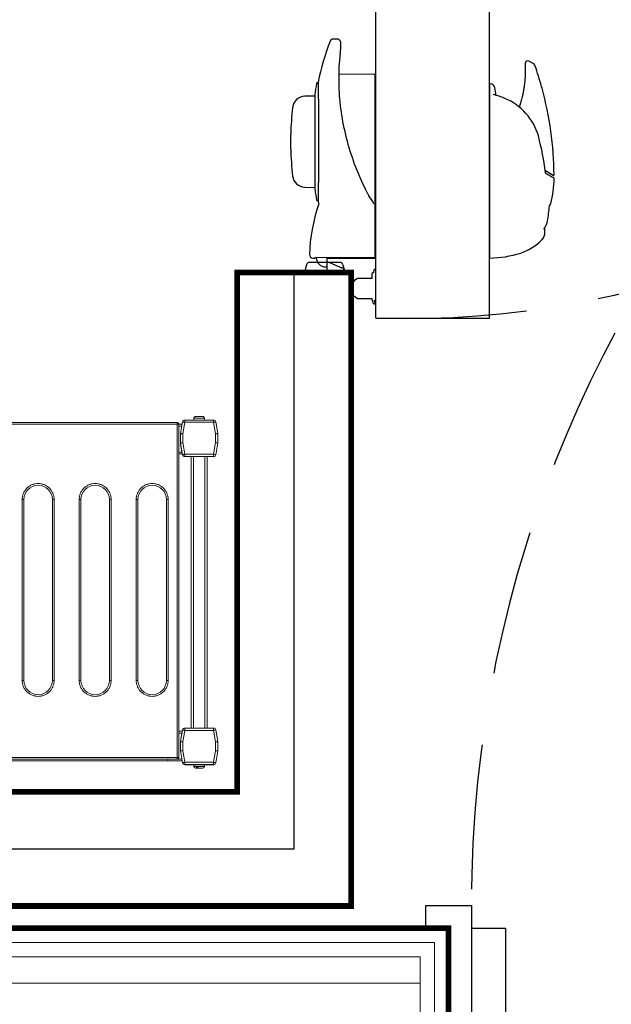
# Model space of a CAD drawing. Header units: metres. Extents: x 5541655 to 5588333, y 5589641 to 5627331.
# Tile 45 of 57: x 5585725 to 5585777, y 5626014 to 5626100. Entities that reach past the tile are written whole.
import ezdxf

# ---------------------------------------------------------------- set-up
doc = ezdxf.new("R2010")
doc.units = ezdxf.units.M
doc.header["$MEASUREMENT"] = 0
doc.linetypes.add('DASHED', pattern=[19.05, 12.7, -6.35])
doc.layers.get('0').update_dxf_attribs({"linetype": 'CONTINUOUS', "lineweight": 18})
for name, color, linetype in [('Budowlane - Sciany Wew', 7, 'CONTINUOUS'), ('Komory', 132, 'CONTINUOUS'), ('Ściany', 51, 'CONTINUOUS'), ('Ślusarka_okienna', 30, 'CONTINUOUS')]:
    doc.layers.add(name, color=color, linetype=linetype)
doc.layers.add('Regały', color=7, linetype='CONTINUOUS', true_color=0x00f000)
doc.linetypes.add('BATTING', pattern='A,0.0001,-0.1,[134,ltypeshp.shx,S=0.1,R=0,X=-0.1,Y=0],-0.2,[134,ltypeshp.shx,S=0.1,R=180,X=0.1,Y=0],-0.1', length=0.4001)
doc.linetypes.add('ZIGZAG', pattern='A,0.0001,-0.2,[131,ltypeshp.shx,S=0.2,R=0,X=-0.2,Y=0],-0.4,[131,ltypeshp.shx,S=0.2,R=180,X=0.2,Y=0],-0.2', length=0.8001)

# ---------------------------------------------------------------- blocks, each defined once
blk = doc.blocks.new('*U498')
at = {"const_width": 0.5}
blk.add_lwpolyline([(124.5, 290), (124.5, 300), (180, 300), (180, 0), (0, 0), (0, 300), (54.5, 300), (54.5, 290), (10, 290), (10, 10), (170, 10), (170, 290)], close=True, dxfattribs=at)
at = {"color": 253, "linetype": 'BATTING', "ltscale": 12, "true_color": 0xadadad}
blk.add_lwpolyline([(54.5, 295), (5, 295), (5, 5), (175, 5), (175, 295), (124.5, 295)], dxfattribs=at)
blk = doc.blocks.new('*U423')
at = {"lineweight": 15}
for p, q in [((102.383, -0.515), (72.983, -0.515)), ((102.383, -0.665), (72.983, -0.665)), ((102.383, -0.518), (102.383, -0.515)), ((102.383, -0.665), (102.383, -0.518)), ((102.533, -0.665), (102.383, -0.665)), ((102.383, -29.865), (102.383, -0.665)), ((102.533, -29.865), (102.533, -0.665)), ((102.533, -0.675), (102.829, -0.675)), ((102.533, -0.825), (102.802, -0.825)), ((102.866, -0.465), (102.686, -1.483)), ((103.063, -0.5), (102.883, -1.517)), ((103.063, -0.3), (103.063, -0.5)), ((105.587, -0.3), (103.063, -0.3)), ((105.587, -0.5), (103.063, -0.5)), ((103.85, -0.15), (103.85, -0.3)), ((104.8, -0.15), (103.85, -0.15)), ((103.857, -0.12), (103.853, -0.12)), ((104.797, -0.12), (104.793, -0.12)), ((104.8, -0.3), (104.8, -0.15)), ((105.587, -0.5), (105.587, -0.3)), ((105.766, -1.517), (105.587, -0.5)), ((105.963, -1.483), (105.784, -0.465)), ((105.784, -0.465), (105.966, -1.5)), ((102.683, -1.5), (102.686, -1.483)), ((102.683, -1.517), (102.683, -1.5)), ((102.883, -1.517), (102.683, -1.517)), ((102.683, -1.517), (102.683, -2.3)), ((102.883, -1.517), (102.883, -2.283)), ((105.766, -2.283), (105.766, -1.517)), ((105.966, -1.517), (105.766, -1.517)), ((105.966, -1.5), (105.966, -2.3)), ((105.966, -2.3), (105.966, -1.517)), ((102.683, -2.375), (102.683, -2.3)), ((102.683, -2.3), (102.866, -3.335)), ((102.815, -3.125), (102.683, -2.375)), ((102.883, -2.283), (103.063, -3.3)), ((105.587, -3.3), (105.766, -2.283)), ((105.784, -3.335), (105.966, -2.3)), ((105.966, -2.3), (105.784, -3.335)), ((102.533, -3.125), (102.815, -3.125)), ((102.533, -3.275), (102.842, -3.275)), ((103.063, -3.3), (105.587, -3.3)), ((103.063, -3.3), (103.063, -3.5)), ((105.587, -3.5), (105.587, -3.3)), ((103.063, -3.5), (105.587, -3.5)), ((103.625, -27.291), (103.625, -3.5)), ((103.825, -27.291), (103.825, -3.5)), ((104.825, -27.291), (104.825, -3.5)), ((105.025, -27.291), (105.025, -3.5)), ((102.533, -27.575), (102.842, -27.575)), ((102.866, -27.457), (102.686, -28.474)), ((103.063, -27.491), (102.883, -28.509)), ((103.063, -27.291), (103.063, -27.491)), ((105.587, -27.291), (103.063, -27.291)), ((105.587, -27.491), (103.063, -27.491)), ((105.587, -27.491), (105.587, -27.291)), ((105.766, -28.509), (105.587, -27.491)), ((105.963, -28.474), (105.784, -27.457)), ((102.533, -27.725), (102.815, -27.725)), ((102.683, -28.475), (102.815, -27.725)), ((102.683, -28.5), (102.683, -28.475)), ((102.683, -28.499), (102.683, -28.5)), ((102.683, -28.5), (102.683, -28.509)), ((102.683, -28.509), (102.683, -29.291)), ((102.883, -28.509), (102.683, -28.509)), ((102.683, -29.291), (102.866, -30.326)), ((102.683, -29.291), (102.683, -29.3)), ((102.683, -29.3), (102.866, -30.335)), ((102.883, -28.509), (102.883, -29.274)), ((102.883, -29.274), (103.063, -30.291)), ((105.587, -30.291), (105.766, -29.274)), ((105.766, -29.274), (105.766, -28.509)), ((105.966, -28.509), (105.766, -28.509)), ((105.784, -30.326), (105.966, -29.291)), ((105.784, -30.335), (105.966, -29.3)), ((105.966, -28.5), (105.966, -28.498)), ((105.966, -29.3), (105.966, -28.5)), ((105.966, -29.291), (105.966, -28.509)), ((101.583, -30.025), (4.383, -30.025)), ((101.583, -30.175), (4.383, -30.175)), ((72.983, -29.865), (102.383, -29.865)), ((72.983, -30.015), (102.383, -30.015)), ((101.583, -30.015), (101.583, -30.025)), ((101.583, -30.025), (101.583, -30.175)), ((101.583, -30.025), (102.811, -30.025)), ((101.583, -30.175), (102.837, -30.175)), ((102.383, -29.865), (102.533, -29.865)), ((102.383, -29.865), (102.383, -29.971)), ((102.383, -29.971), (102.383, -30.015)), ((103.063, -30.291), (105.587, -30.291)), ((103.063, -30.291), (103.063, -30.491)), ((103.063, -30.491), (105.587, -30.491)), ((103.063, -30.5), (105.587, -30.5)), ((103.85, -30.5), (103.85, -30.65)), ((103.85, -30.65), (104.8, -30.65)), ((104.091, -30.68), (104.201, -30.68)), ((104.241, -30.8), (104.147, -30.8)), ((104.8, -30.65), (104.8, -30.5)), ((105.587, -30.491), (105.587, -30.291))]:
    blk.add_line(p, q, dxfattribs=at)
at = {"color": 253, "lineweight": 15, "true_color": 0xa6a6a6}
for p, q in [((88.803, -23.115), (88.803, -7.265)), ((88.803, -7.265), (88.953, -7.265)), ((88.953, -23.115), (88.953, -7.265)), ((91.453, -7.265), (91.453, -23.115)), ((91.453, -7.265), (91.603, -7.265)), ((91.603, -7.265), (91.603, -23.115)), ((93.803, -23.115), (93.803, -7.265)), ((93.803, -7.265), (93.953, -7.265)), ((93.953, -23.115), (93.953, -7.265)), ((96.453, -7.265), (96.453, -23.115)), ((96.453, -7.265), (96.603, -7.265)), ((96.603, -7.265), (96.603, -23.115)), ((98.803, -23.115), (98.803, -7.265)), ((98.803, -7.265), (98.953, -7.265)), ((98.953, -23.115), (98.953, -7.265)), ((101.453, -7.265), (101.453, -23.115)), ((101.453, -7.265), (101.603, -7.265)), ((101.603, -7.265), (101.603, -23.115)), ((88.803, -23.115), (88.953, -23.115)), ((91.603, -23.115), (91.453, -23.115)), ((93.803, -23.115), (93.953, -23.115)), ((96.603, -23.115), (96.453, -23.115)), ((98.803, -23.115), (98.953, -23.115)), ((101.603, -23.115), (101.453, -23.115))]:
    blk.add_line(p, q, dxfattribs=at)
at = {"lineweight": 15, "flags": 128}
for points in [[(103.063, -0.5), (103.024, -0.493), (102.987, -0.487), (102.953, -0.481), (102.923, -0.475), (102.899, -0.471), (102.881, -0.468), (102.869, -0.466), (102.866, -0.465)], [(105.784, -0.465), (105.78, -0.466), (105.769, -0.468), (105.751, -0.471), (105.726, -0.475), (105.696, -0.481), (105.662, -0.487), (105.625, -0.493), (105.587, -0.5)], [(102.686, -1.483), (102.69, -1.483), (102.701, -1.485), (102.719, -1.489), (102.744, -1.493), (102.774, -1.498), (102.808, -1.504), (102.845, -1.511), (102.883, -1.517)], [(105.766, -1.517), (105.805, -1.511), (105.842, -1.504), (105.876, -1.498), (105.906, -1.493), (105.93, -1.489), (105.948, -1.485), (105.96, -1.483), (105.963, -1.483)], [(102.883, -2.283), (102.844, -2.286), (102.807, -2.289), (102.772, -2.292), (102.742, -2.295), (102.717, -2.297), (102.698, -2.299), (102.687, -2.3), (102.683, -2.3)], [(105.966, -2.3), (105.963, -2.3), (105.954, -2.299), (105.94, -2.298), (105.92, -2.296), (105.895, -2.294), (105.866, -2.291), (105.835, -2.288), (105.801, -2.286), (105.766, -2.283)], [(102.842, -3.275), (102.841, -3.272), (102.84, -3.264), (102.837, -3.25), (102.834, -3.231), (102.83, -3.208), (102.826, -3.182), (102.821, -3.154), (102.815, -3.125)], [(102.866, -3.335), (102.869, -3.334), (102.881, -3.332), (102.899, -3.329), (102.923, -3.325), (102.953, -3.319), (102.987, -3.313), (103.024, -3.307), (103.063, -3.3)], [(105.587, -3.3), (105.625, -3.307), (105.662, -3.313), (105.696, -3.319), (105.726, -3.325), (105.751, -3.329), (105.769, -3.332), (105.78, -3.334), (105.784, -3.335)], [(102.815, -27.725), (102.821, -27.696), (102.826, -27.668), (102.83, -27.642), (102.834, -27.619), (102.837, -27.6), (102.84, -27.586), (102.841, -27.578), (102.842, -27.575)], [(103.063, -27.491), (103.024, -27.484), (102.987, -27.478), (102.953, -27.472), (102.923, -27.467), (102.899, -27.462), (102.881, -27.459), (102.869, -27.457), (102.866, -27.457)], [(105.784, -27.457), (105.78, -27.457), (105.769, -27.459), (105.751, -27.462), (105.726, -27.467), (105.696, -27.472), (105.662, -27.478), (105.625, -27.484), (105.587, -27.491)], [(102.883, -29.274), (102.844, -29.277), (102.807, -29.28), (102.772, -29.283), (102.742, -29.286), (102.717, -29.288), (102.698, -29.29), (102.687, -29.291), (102.683, -29.291)], [(102.686, -28.474), (102.69, -28.475), (102.701, -28.477), (102.719, -28.48), (102.744, -28.484), (102.774, -28.489), (102.808, -28.495), (102.845, -28.502), (102.883, -28.509)], [(105.766, -28.509), (105.805, -28.502), (105.842, -28.495), (105.876, -28.489), (105.906, -28.484), (105.93, -28.48), (105.948, -28.477), (105.96, -28.475), (105.963, -28.474)], [(105.966, -29.291), (105.963, -29.291), (105.954, -29.29), (105.94, -29.289), (105.92, -29.287), (105.895, -29.285), (105.866, -29.283), (105.835, -29.28), (105.801, -29.277), (105.766, -29.274)], [(102.866, -30.326), (102.869, -30.325), (102.881, -30.323), (102.899, -30.32), (102.923, -30.316), (102.953, -30.311), (102.987, -30.305), (103.024, -30.298), (103.063, -30.291)], [(105.587, -30.291), (105.625, -30.298), (105.662, -30.305), (105.696, -30.311), (105.726, -30.316), (105.751, -30.32), (105.769, -30.323), (105.78, -30.325), (105.784, -30.326)]]:
    blk.add_lwpolyline(points, dxfattribs=at)
at = {"lineweight": 15}
for centre, radius, start, end in [((103.063, -0.5), 0.2, 90, 170), ((104, -0.15), 0.15, 168.46304, 180), ((104.65, -0.15), 0.15, 0, 11.53696), ((105.587, -0.5), 0.2, 10, 90), ((102.883, -1.517), 0.2, 170, 180), ((105.766, -1.517), 0.2, 0, 10), ((103.063, -3.3), 0.2, 190, 270), ((105.587, -3.3), 0.2, 270, 350), ((103.063, -27.491), 0.2, 90, 170), ((105.587, -27.491), 0.2, 10, 90), ((102.883, -28.509), 0.2, 170, 180), ((105.766, -28.509), 0.2, 0, 10), ((102.383, -29.865), 0.15, 270, 360), ((103.063, -30.291), 0.2, 190, 270), ((103.063, -30.3), 0.2, 190, 270), ((104, -30.65), 0.15, 180, 270), ((104.65, -30.65), 0.15, 270, 360), ((105.587, -30.291), 0.2, 270, 350), ((105.587, -30.3), 0.2, 270, 350)]:
    blk.add_arc(centre, radius, start, end, dxfattribs=at)
at = {"color": 253, "lineweight": 15, "true_color": 0xa6a6a6}
for centre, start, end in [((90.203, -7.265), 0, 180), ((95.203, -7.265), 0, 180), ((100.203, -7.265), 0, 180), ((90.203, -23.115), 180, 0), ((95.203, -23.115), 180, 0), ((100.203, -23.115), 180, 0)]:
    blk.add_arc(centre, 1.25, start, end, dxfattribs=at)
at = {"lineweight": 15}
for points, knots in [([(104.005, 0), (103.988, -0.002), (103.954, -0.005), (103.908, -0.031), (103.872, -0.07), (103.862, -0.103), (103.857, -0.12)], [0, 0, 0, 0, 0.250226, 0.500554, 0.748143, 1, 1, 1, 1]), ([(104.644, 0), (104.634, 0), (104.613, 0), (104.536, 0), (104.436, 0), (104.325, 0), (104.213, 0), (104.113, 0), (104.037, 0), (104.016, 0), (104.005, 0)], [0, 0, 0, 0, 0.121175, 0.25, 0.378822, 0.499997, 0.621178, 0.75, 0.878825, 1, 1, 1, 1]), ([(104.793, -0.12), (104.788, -0.104), (104.778, -0.072), (104.744, -0.033), (104.698, -0.006), (104.663, -0.002), (104.644, 0)], [0, 0, 0, 0, 0.243636, 0.487236, 0.731945, 1, 1, 1, 1]), ([(102.533, -0.667), (102.531, -0.648), (102.528, -0.61), (102.5, -0.57), (102.47, -0.545), (102.443, -0.53), (102.414, -0.521), (102.393, -0.519), (102.383, -0.518)], [0, 0, 0, 0, 0.238259, 0.485419, 0.612024, 0.73998, 0.86922, 1, 1, 1, 1]), ([(104.045, -30.8), (104.052, -30.8), (104.074, -30.8), (104.117, -30.8), (104.147, -30.8)], [0, 0, 0, 0, 0.311918, 1, 1, 1, 1]), ([(104.147, -30.8), (104.141, -30.798), (104.128, -30.795), (104.11, -30.769), (104.097, -30.73), (104.093, -30.697), (104.091, -30.68)], [0, 0, 0, 0, 0.250221, 0.50053, 0.748157, 1, 1, 1, 1]), ([(104.201, -30.68), (104.203, -30.696), (104.207, -30.728), (104.22, -30.767), (104.238, -30.794), (104.251, -30.798), (104.258, -30.8)], [0, 0, 0, 0, 0.243638, 0.487263, 0.731981, 1, 1, 1, 1]), ([(104.258, -30.8), (104.295, -30.8), (104.37, -30.8), (104.48, -30.8), (104.572, -30.8), (104.629, -30.8), (104.654, -30.8), (104.648, -30.8), (104.647, -30.8)], [0, 0, 0, 0, 0.188946, 0.389822, 0.590683, 0.779625, 0.968579, 1, 1, 1, 1])]:
    blk.add_open_spline(points, degree=3, knots=knots, dxfattribs=at)
at = {"color": 253, "lineweight": 15, "true_color": 0xa6a6a6}
for points, knots in [([(88.803, -7.265), (88.808, -7.18), (88.817, -7.004), (88.895, -6.743), (89.024, -6.492), (89.206, -6.268), (89.43, -6.086), (89.681, -5.956), (89.942, -5.881), (90.203, -5.857), (90.464, -5.881), (90.725, -5.956), (90.976, -6.086), (91.2, -6.268), (91.382, -6.492), (91.511, -6.743), (91.589, -7.004), (91.599, -7.18), (91.603, -7.265)], [0, 0, 0, 0, 0.058258, 0.120006, 0.18432, 0.25, 0.31568, 0.379994, 0.441742, 0.499999, 0.558258, 0.620006, 0.684321, 0.75, 0.81568, 0.879994, 0.941742, 1, 1, 1, 1]), ([(93.803, -7.265), (93.808, -7.18), (93.817, -7.004), (93.895, -6.743), (94.024, -6.492), (94.206, -6.268), (94.43, -6.086), (94.681, -5.956), (94.942, -5.881), (95.203, -5.857), (95.464, -5.881), (95.725, -5.956), (95.976, -6.086), (96.2, -6.268), (96.382, -6.492), (96.511, -6.743), (96.589, -7.004), (96.599, -7.18), (96.603, -7.265)], [0, 0, 0, 0, 0.058258, 0.120006, 0.18432, 0.25, 0.31568, 0.379995, 0.441743, 0.5, 0.558258, 0.620006, 0.68432, 0.75, 0.81568, 0.879994, 0.941742, 1, 1, 1, 1]), ([(98.803, -7.265), (98.808, -7.18), (98.817, -7.004), (98.895, -6.743), (99.024, -6.492), (99.206, -6.268), (99.43, -6.086), (99.681, -5.956), (99.942, -5.881), (100.203, -5.857), (100.464, -5.881), (100.725, -5.956), (100.976, -6.086), (101.2, -6.268), (101.382, -6.492), (101.511, -6.743), (101.589, -7.004), (101.599, -7.18), (101.603, -7.265)], [0, 0, 0, 0, 0.058258, 0.120006, 0.184321, 0.25, 0.31568, 0.379995, 0.441741, 0.5, 0.558259, 0.620005, 0.68432, 0.75, 0.815679, 0.879994, 0.941742, 1, 1, 1, 1]), ([(91.603, -23.115), (91.599, -23.2), (91.589, -23.376), (91.511, -23.637), (91.382, -23.888), (91.2, -24.112), (90.976, -24.294), (90.725, -24.424), (90.464, -24.499), (90.203, -24.523), (89.942, -24.499), (89.681, -24.424), (89.43, -24.294), (89.206, -24.112), (89.024, -23.888), (88.895, -23.637), (88.817, -23.376), (88.808, -23.2), (88.803, -23.115)], [0, 0, 0, 0, 0.058258, 0.120005, 0.18432, 0.25, 0.315679, 0.379994, 0.441742, 0.500001, 0.558258, 0.620006, 0.684321, 0.75, 0.81568, 0.879994, 0.941742, 1, 1, 1, 1]), ([(96.603, -23.115), (96.599, -23.2), (96.589, -23.376), (96.511, -23.637), (96.382, -23.888), (96.2, -24.112), (95.976, -24.294), (95.725, -24.424), (95.464, -24.499), (95.203, -24.523), (94.942, -24.499), (94.681, -24.424), (94.43, -24.294), (94.206, -24.112), (94.024, -23.888), (93.895, -23.637), (93.817, -23.376), (93.808, -23.2), (93.803, -23.115)], [0, 0, 0, 0, 0.058258, 0.120005, 0.18432, 0.25, 0.31568, 0.379994, 0.441742, 0.5, 0.558257, 0.620005, 0.68432, 0.75, 0.81568, 0.879994, 0.941742, 1, 1, 1, 1]), ([(101.603, -23.115), (101.599, -23.2), (101.589, -23.376), (101.511, -23.637), (101.382, -23.888), (101.2, -24.112), (100.976, -24.294), (100.725, -24.424), (100.464, -24.499), (100.203, -24.523), (99.942, -24.499), (99.681, -24.424), (99.43, -24.294), (99.206, -24.112), (99.024, -23.888), (98.895, -23.637), (98.817, -23.376), (98.808, -23.2), (98.803, -23.115)], [0, 0, 0, 0, 0.058258, 0.120005, 0.184321, 0.25, 0.31568, 0.379995, 0.441742, 0.5, 0.558258, 0.620005, 0.68432, 0.75, 0.815679, 0.879995, 0.941742, 1, 1, 1, 1])]:
    blk.add_open_spline(points, degree=3, knots=knots, dxfattribs=at)
blk = doc.blocks.new('*U290')
for p, q in [((61.4, 22.571), (61.09, 22.035)), ((61.486, 22.722), (61.4, 22.571)), ((66.446, 21.999), (66.024, 21.999)), ((51.679, 20.962), (51.457, 20.577)), ((53.421, 17.169), (53.447, 17.289)), ((54.464, 17.715), (53.768, 17.592)), ((68.721, 17.169), (53.421, 17.169)), ((53.79, 17.149), (53.802, 17.169)), ((68.22, 17.149), (53.79, 17.149)), ((68.22, 17.149), (68.219, 17.169)), ((52.63, 7.099), (52.602, 3.943)), ((68.72, 7.099), (52.63, 7.099)), ((63.742, 6.855), (63.859, 6.923)), ((63.859, 6.923), (63.979, 6.989)), ((68.706, 7.099), (68.679, 1.943)), ((68.72, 2.949), (68.72, 7.099)), ((62.421, 6.135), (62.147, 6.005)), ((62.693, 6.269), (62.421, 6.135)), ((62.965, 6.407), (62.693, 6.269)), ((63.147, 6.502), (62.965, 6.407)), ((63.185, 6.523), (63.147, 6.502)), ((63.244, 6.556), (63.185, 6.523)), ((63.261, 6.566), (63.244, 6.556)), ((63.438, 6.673), (63.261, 6.566)), ((63.438, 6.673), (63.589, 6.764)), ((63.589, 6.764), (63.742, 6.855)), ((60.199, 5.207), (59.916, 5.108)), ((60.481, 5.309), (60.199, 5.207)), ((60.761, 5.415), (60.481, 5.309)), ((61.041, 5.525), (60.761, 5.415)), ((61.319, 5.639), (61.041, 5.525)), ((61.596, 5.757), (61.319, 5.639)), ((61.872, 5.879), (61.596, 5.757)), ((62.147, 6.005), (61.872, 5.879)), ((57.062, 4.342), (56.775, 4.288)), ((57.348, 4.401), (57.062, 4.342)), ((57.635, 4.464), (57.348, 4.401)), ((57.922, 4.53), (57.635, 4.464)), ((58.208, 4.601), (57.922, 4.53)), ((58.494, 4.676), (58.208, 4.601)), ((58.78, 4.754), (58.494, 4.676)), ((59.065, 4.837), (58.78, 4.754)), ((59.35, 4.923), (59.065, 4.837)), ((59.633, 5.014), (59.35, 4.923)), ((59.916, 5.108), (59.633, 5.014)), ((69.322, 4.279), (69.724, 4.386)), ((69.897, 4.471), (70, 4.499)), ((49.53, 3.83), (49.53, 3.432)), ((49.557, 3.898), (49.555, 3.896)), ((49.561, 3.903), (49.557, 3.898)), ((49.569, 3.912), (49.561, 3.903)), ((49.58, 3.925), (49.569, 3.912)), ((49.594, 3.941), (49.58, 3.925)), ((49.611, 3.961), (49.594, 3.941)), ((49.632, 3.984), (49.611, 3.961)), ((49.655, 4.011), (49.632, 3.984)), ((49.669, 4.027), (49.655, 4.011)), ((49.681, 4.04), (49.676, 4.035)), ((49.698, 4.052), (49.681, 4.04)), ((49.716, 4.063), (49.698, 4.052)), ((49.738, 4.072), (49.716, 4.063)), ((49.771, 4.082), (49.738, 4.072)), ((49.807, 4.089), (49.771, 4.082)), ((49.845, 4.094), (49.807, 4.089)), ((49.886, 4.097), (49.845, 4.094)), ((49.93, 4.1), (49.886, 4.097)), ((49.978, 4.101), (49.93, 4.1)), ((50.029, 4.102), (49.978, 4.101)), ((50.083, 4.101), (50.029, 4.102)), ((50.142, 4.1), (50.083, 4.101)), ((50.204, 4.098), (50.142, 4.1)), ((50.27, 4.095), (50.204, 4.098)), ((50.34, 4.091), (50.27, 4.095)), ((50.413, 4.087), (50.34, 4.091)), ((50.489, 4.082), (50.413, 4.087)), ((50.569, 4.076), (50.489, 4.082)), ((50.651, 4.069), (50.569, 4.076)), ((50.736, 4.062), (50.651, 4.069)), ((50.824, 4.055), (50.736, 4.062)), ((50.914, 4.047), (50.824, 4.055)), ((51.008, 4.038), (50.914, 4.047)), ((51.093, 4.03), (51.008, 4.038)), ((51.118, 4.027), (51.093, 4.03)), ((51.395, 4.003), (51.118, 4.027)), ((51.673, 3.982), (51.395, 4.003)), ((51.951, 3.966), (51.673, 3.982)), ((52.231, 3.953), (51.951, 3.966)), ((52.512, 3.944), (52.231, 3.953)), ((52.793, 3.94), (52.512, 3.944)), ((53.075, 3.939), (52.793, 3.94)), ((53.357, 3.942), (53.075, 3.939)), ((53.641, 3.949), (53.357, 3.942)), ((53.925, 3.96), (53.641, 3.949)), ((54.209, 3.975), (53.925, 3.96)), ((54.493, 3.994), (54.209, 3.975)), ((54.777, 4.017), (54.493, 3.994)), ((55.062, 4.044), (54.777, 4.017)), ((55.347, 4.075), (55.062, 4.044)), ((55.632, 4.109), (55.347, 4.075)), ((55.918, 4.148), (55.632, 4.109)), ((56.204, 4.191), (55.918, 4.148)), ((56.49, 4.237), (56.204, 4.191)), ((56.775, 4.288), (56.49, 4.237)), ((69.1, 3.989), (69.1, 2.889)), ((69.132, 3.16), (69.566, 4.183)), ((68.72, 2.949), (68.684, 2.949)), ((69.405, 2.889), (68.684, 2.889)), ((70, 2.899), (69.15, 2.899)), ((53.306, 2.101), (53.306, 2.101)), ((53.306, 2.101), (53.317, 2.101)), ((53.317, 2.101), (53.344, 2.101)), ((53.344, 2.101), (53.388, 2.102)), ((53.35, 2.101), (53.35, 2.08)), ((53.388, 2.102), (53.449, 2.103)), ((53.449, 2.103), (53.525, 2.105)), ((53.525, 2.105), (53.617, 2.106)), ((53.617, 2.106), (53.724, 2.108)), ((53.724, 2.108), (53.847, 2.11)), ((53.847, 2.11), (53.984, 2.113)), ((53.984, 2.113), (54.136, 2.115)), ((54.136, 2.115), (54.302, 2.118)), ((54.302, 2.118), (54.482, 2.12)), ((54.43, 1.824), (62.63, 1.824)), ((54.482, 2.12), (54.673, 2.123)), ((54.531, 1.824), (54.547, 0.941)), ((54.673, 2.123), (54.877, 2.126)), ((54.877, 2.126), (55.092, 2.129)), ((55.092, 2.129), (55.319, 2.131)), ((55.319, 2.131), (55.556, 2.134)), ((55.556, 2.134), (55.803, 2.137)), ((55.803, 2.137), (56.057, 2.139)), ((56.057, 2.139), (56.319, 2.141)), ((56.319, 2.141), (56.588, 2.143)), ((56.588, 2.143), (56.864, 2.145)), ((56.864, 2.145), (57.145, 2.146)), ((57.145, 2.146), (57.431, 2.148)), ((57.431, 2.148), (57.72, 2.149)), ((57.72, 2.149), (58.01, 2.149)), ((58.01, 2.149), (58.303, 2.15)), ((58.303, 2.15), (58.596, 2.15)), ((58.596, 2.15), (58.89, 2.15)), ((58.89, 2.15), (59.183, 2.149)), ((59.183, 2.149), (59.474, 2.148)), ((59.474, 2.148), (59.76, 2.147)), ((59.76, 2.147), (60.043, 2.146)), ((60.043, 2.146), (60.321, 2.144)), ((60.321, 2.144), (60.595, 2.142)), ((60.595, 2.142), (60.862, 2.14)), ((60.862, 2.14), (61.121, 2.138)), ((61.121, 2.138), (61.371, 2.135)), ((61.371, 2.135), (61.598, 2.133)), ((61.598, 2.133), (61.817, 2.131)), ((61.817, 2.131), (62.026, 2.128)), ((62.026, 2.128), (62.226, 2.125)), ((62.226, 2.125), (62.427, 2.123)), ((62.427, 2.123), (62.616, 2.12)), ((62.513, 0.941), (62.529, 1.824)), ((62.616, 2.12), (62.793, 2.117)), ((62.793, 2.117), (62.956, 2.115)), ((62.956, 2.115), (63.105, 2.112)), ((63.105, 2.112), (63.24, 2.11)), ((63.24, 2.11), (63.359, 2.108)), ((63.359, 2.108), (63.463, 2.106)), ((63.463, 2.106), (63.552, 2.104)), ((63.552, 2.104), (63.625, 2.103)), ((63.625, 2.103), (63.682, 2.102)), ((63.682, 2.102), (63.723, 2.101)), ((63.71, 2.08), (63.71, 2.101)), ((63.723, 2.101), (63.746, 2.101)), ((63.746, 2.101), (63.754, 2.101)), ((68.679, 1.927), (68.679, 1.943)), ((68.68, 1.896), (68.679, 1.927)), ((68.681, 1.871), (68.68, 1.896)), ((68.682, 1.854), (68.681, 1.871)), ((68.684, 1.849), (68.682, 1.854)), ((68.734, 1.849), (68.684, 1.849)), ((68.732, 1.649), (68.734, 1.849)), ((69.1, 2.064), (69.1, 1.382)), ((69.118, 1.278), (69.118, 1.267)), ((69.322, 1.08), (70, 0.899)), ((59.175, -0.294), (57.885, -0.294))]:
    blk.add_line(p, q)
at = {"ltscale": 0.1}
blk.add_line((69.1, 2.889), (69.1, 2.064), dxfattribs=at)
for points in [[(-4, 7.229, 0.414214), (-3.92, 7.149), (73.92, 7.149, 0.414214), (74, 7.229), (74, 17.074, 0.414814), (73.926, 17.149), (-3.914, 17.149, 0.414814), (-4, 17.074), (-4, 7.229)], [(69.99, 6.949), (69.99, 6.999), (69.89, 6.999, -0.175422), (69.697, 7.068, -0.244753), (69.69, 7.086), (69.69, 7.124, -0.414214), (69.715, 7.149), (72.465, 7.149, -0.414214), (72.49, 7.124), (72.49, 7.086, -0.200685), (72.483, 7.068), (72.431, 7.033), (72.746, 7.102), (72.757, 7.054, -0.414214), (72.681, 6.934), (72.29, 6.849), (72.29, 5.57, -0.649069), (70.49, 5.599), (70.49, 6.849), (70.09, 6.849, -0.414214), (69.99, 6.949)]]:
    blk.add_lwpolyline(points, format="xyb")
blk.add_lwpolyline([(70, 5), (70, -5)])
at = {"color": 254, "linetype": 'DASHED', "true_color": 0xcfcfcf}
blk.add_arc((-7.1, 9.9), 81.125, 358.46303, 91.42531, dxfattribs=at)
for centre, radius, start, end in [((61.73, -7.202), 30, 90.54811, 105.2579), ((-4.399, 60.468), 76.097, 329.69254, 330.30748), ((61.443, 22.747), 0.05, 330, 90.54908), ((61.75, 22.749), 0.05, 89.81783, 149.99554), ((61.721, 13.799), 9, 75.6725, 89.81545), ((61.734, -7.216), 30.014, 105.2584, 107.42009), ((64.111, -0.951), 23.184, 97.15449, 105.21398), ((-106.191, -1437.283), 1469.587, 83.299151, 83.348786), ((65.064, 20.509), 1.77, 59.83981, 82.714), ((62.04, 15.217), 7.866, 58.0399, 60.16003), ((66.471, 21.097), 0.902, 46.67625, 91.47954), ((64.001, 18.481), 4.5, 18, 46.65316), ((61.609, -6.834), 29.612, 107.40953, 109.12203), ((59.387, 16.583), 5.025, 105.70724, 157.73884), ((51.63, 20.477), 0.2, 150.04584, 276.6991), ((52.28, 10.297), 10.001, 84.38977, 93.59018), ((59.721, 17.09), 9, 0.5, 18), ((61.084, 15.814), 6.886, 157.16903, 166.14845), ((53.837, 17.198), 0.4, 99.84156, 166.98003), ((70.026, 3.988), 0.5, 105, 157), ((49.63, 3.83), 0.1, 157.43873, 180), ((49.63, 3.83), 0.1, 138.55962, 157.43873), ((49.744, 3.962), 0.0994, 133.16224, 138.28437), ((69.4, 3.989), 0.3, 105, 180), ((49.83, 3.432), 0.3, 179.92469, 249.38571), ((58.53, 26.549), 25, 249.37653, 257.94171), ((68.655, 2.789), 0.85, 271.62263, 0), ((69.5, 3.004), 0.4, 157, 180), ((69.15, 2.949), 0.05, 180, 270), ((69.405, 2.789), 0.1, 0, 90), ((53.47, 2.08), 0.12, 180, 260.87795), ((57.446, 26.842), 25.2, 260.87795, 263.11218), ((54.43, 1.874), 0.05, 263.11218, 270), ((62.63, 1.874), 0.05, 270, 276.88782), ((59.614, 26.842), 25.2, 276.88782, 279.12205), ((63.59, 2.08), 0.12, 279.12205, 0), ((58.53, 26.549), 25, 282.06025, 282.64209), ((64.024, 2.057), 0.1, 70.80334, 102.83767), ((68.73, 15.349), 14, 250.50187, 268.75552), ((55.647, 0.961), 1.1, 181, 263.57059), ((61.413, 0.961), 1.1, 276.42941, 359), ((68.432, 1.652), 0.3, 268.75552, 359.5), ((69.407, 1.382), 0.307, 179.99042, 199.87437), ((69.4, 1.37), 0.3, 200.09743, 255), ((58.53, 26.549), 26.85, 263.57059, 268.62246), ((58.53, 26.549), 26.85, 271.37754, 276.42941)]:
    blk.add_arc(centre, radius, start, end)
for points, knots in [([(64.069, 22.408), (64.065, 22.415), (64.058, 22.428), (64.046, 22.447), (64.032, 22.464), (64.018, 22.479), (64.002, 22.493), (63.985, 22.504), (63.967, 22.513), (63.954, 22.517), (63.948, 22.519)], [0, 0, 0, 0, 0.232433, 0.455468, 0.67195, 0.883152, 1.089409, 1.291637, 1.491434, 1.690369, 1.690369, 1.690369, 1.690369]), ([(61.305, 22.069), (61.304, 22.068), (61.302, 22.068), (61.298, 22.067), (61.293, 22.065), (61.286, 22.063), (61.271, 22.06), (61.25, 22.056), (61.233, 22.053), (61.223, 22.052)], [0, 0, 0, 0, 0.0290633, 0.0714678, 0.0970914, 0.1891856, 0.2978479, 0.5497264, 0.8324144, 0.8324144, 0.8324144, 0.8324144]), ([(51.908, 21.145), (51.902, 21.142), (51.886, 21.137), (51.863, 21.128), (51.839, 21.116), (51.816, 21.103), (51.795, 21.089), (51.773, 21.073), (51.751, 21.054), (51.731, 21.033), (51.712, 21.011), (51.694, 20.987), (51.684, 20.97), (51.679, 20.962)], [0, 0, 0, 0, 0.199401, 0.485424, 0.754749, 1.002974, 1.27341, 1.527572, 1.816148, 2.125015, 2.404212, 2.697198, 2.999466, 2.999466, 2.999466, 2.999466]), ([(55.499, 19.766), (55.464, 19.778), (55.369, 19.809), (55.208, 19.86), (55.014, 19.918), (54.802, 19.976), (54.601, 20.026), (54.409, 20.069), (54.232, 20.106), (54.052, 20.14), (53.871, 20.171), (53.688, 20.199), (53.514, 20.222), (53.369, 20.239), (53.289, 20.247), (53.258, 20.25)], [17.111436, 17.111436, 17.111436, 17.111436, 18.224018, 20.113651, 22.180463, 24.288958, 26.716097, 28.391912, 30.195176, 32.128218, 33.887195, 35.711387, 37.691634, 39.144941, 40.092956, 40.092956, 40.092956, 40.092956])]:
    blk.add_open_spline(points, degree=3, knots=knots)
blk = doc.blocks.new('*U304')
for points in [[(-2, -5), (0, -5), (0, 5), (-2, 5), (-2, 7), (2, 7), (2, 5), (2, -7), (-2, -7), (-2, -5)], [(2, 5), (5, 5), (5, -5), (2, -5)]]:
    blk.add_lwpolyline(points)
at = {"linetype": 'DASHED'}
blk.add_arc((108, 7), 106, 90, 180, dxfattribs=at)

msp = doc.modelspace()

# ---------------------------------------------------------------- linework, layer by layer
at = {"linetype": 'ZIGZAG', "ltscale": 15}
msp.add_line((5585479.437, 5626015.441), (5585759.82, 5626015.441), dxfattribs=at)
at = {"layer": 'Budowlane - Sciany Wew', "color": 251, "linetype": 'Continuous', "lineweight": 20}
for points in [[(5585761.07, 5626011.503), (5585761.07, 5626019.003), (5585450.624, 5626019.003)], [(5585759.82, 5626012.753), (5585759.82, 5626017.752), (5585449.374, 5626017.752)]]:
    msp.add_lwpolyline(points, dxfattribs=at)
at = {"layer": 'Ściany', "color": 0, "const_width": 0.5}
msp.add_lwpolyline([(5585762.32, 5626010.253), (5585762.32, 5626020.253), (5585451.874, 5626020.253), (5585451.874, 5626205.702), (5585757.974, 5626205.702), (5585757.974, 5626282.702), (5585747.974, 5626282.702), (5585747.974, 5626215.757), (5585625.35, 5626215.755), (5585625.35, 5626392.702), (5585747.974, 5626392.704), (5585747.974, 5626382.702), (5585757.974, 5626382.702), (5585757.974, 5626405.275), (5585574.672, 5626405.277), (5585574.672, 5626392.727), (5585615.35, 5626392.702), (5585615.35, 5626215.753), (5585431.37, 5626215.702)], dxfattribs=at)

# ---------------------------------------------------------------- block references
at = {"layer": 'Komory', "rotation": 270}
for name, p in [('*U498', (5585453.772, 5626202.201)), ('*U290', (5585748.772, 5626147.701))]:
    msp.add_blockref(name, p, dxfattribs=at)
at = {"layer": 'Regały', "linetype": 'Continuous', "lineweight": 25}
msp.add_blockref('*U423', (5585636.124, 5626065.085), dxfattribs=at)
at = {"layer": 'Ślusarka_okienna'}
msp.add_blockref('*U304', (5585762.32, 5626015.253), dxfattribs=at)

doc.saveas('drawing.dxf')
